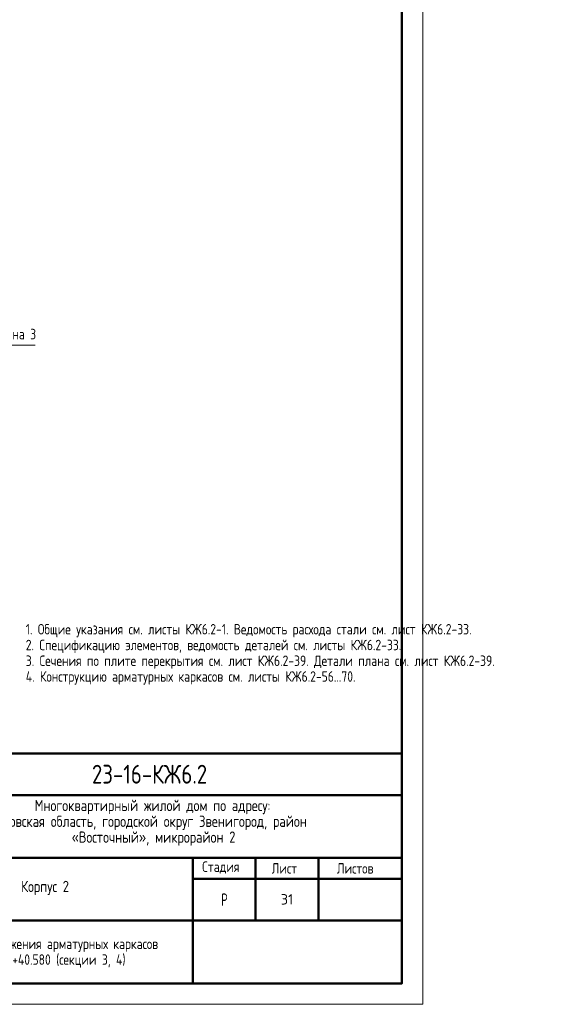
# Model space of a CAD drawing. Header units: millimetres. Extents: x 0 to 32559, y 0 to 42000.
# Tile 6 of 14: x 20054 to 32559, y 0 to 23540. Entities that reach past the tile are written whole.
import ezdxf

# ---------------------------------------------------------------- set-up
doc = ezdxf.new("R2010")
doc.units = ezdxf.units.MM
for name, color, linetype, lineweight in [('Standard', 7, 'Continuous', 25), ('Обрамление проемов стержнями', 7, 'Continuous', 25), ('Примечания', 7, 'Continuous', 25)]:
    doc.layers.add(name, color=color, linetype=linetype, lineweight=lineweight)
doc.styles.add('GOST 2.304-81', font='txt')
doc.styles.add('ISOCPEUR', font='txt')

msp = doc.modelspace()

# ---------------------------------------------------------------- linework, layer by layer
at = {"layer": 'Standard', "color": 7, "linetype": 'Continuous', "lineweight": 50, "transparency": 33554687}
for p, q in [((10700, 6000), (29200, 6000)), ((17200, 5000), (29200, 5000)), ((17200, 3500), (29200, 3500)), ((24200, 2000), (24200, 3500)), ((25700, 2000), (25700, 3500)), ((27200, 2000), (27200, 3500)), ((24200, 3000), (29200, 3000)), ((17200, 2000), (29200, 2000)), ((24200, 500), (24200, 2000)), ((24200, 500), (24200, 2000))]:
    msp.add_line(p, q, dxfattribs=at)
at = {"layer": 'Standard', "color": 7, "linetype": 'Continuous', "lineweight": 25, "transparency": 33554687}
for p, q in [((29200, 500), (29200, 6000)), ((10700, 500), (29200, 500)), ((10700, 500), (29200, 500)), ((10700, 500), (29200, 500))]:
    msp.add_line(p, q, dxfattribs=at)
at = {"layer": 'Standard', "color": 7, "linetype": 'Continuous', "lineweight": 13, "transparency": 33554687}
msp.add_lwpolyline([(0, 0), (29700, 0), (29700, 42000), (0, 42000), (0, 0)], close=True, dxfattribs=at)
at = {"layer": 'Standard', "color": 7, "linetype": 'Continuous', "lineweight": 50, "transparency": 33554687}
msp.add_lwpolyline([(2000, 41500), (29200, 41500), (29200, 500), (2000, 500), (2000, 41500)], close=True, dxfattribs=at)
at = {"layer": 'Примечания', "color": 7, "linetype": 'Continuous', "lineweight": 13, "transparency": 33554687}
msp.add_lwpolyline([(20424, 15755), (17664, 15755), (17664, 16252)], dxfattribs=at)

# ---------------------------------------------------------------- texts
at = {"layer": 'Standard', "color": 7, "linetype": 'Continuous', "lineweight": 50, "transparency": 33554687, "insert": (21783, 5275), "char_height": 450, "width": 3070.53, "attachment_point": 7, "style": 'GOST 2.304-81'}
msp.add_mtext('23-16-КЖ6.2', dxfattribs=at)
at = {"layer": 'Standard', "color": 7, "linetype": 'Continuous', "lineweight": 25, "transparency": 33554687, "attachment_point": 7, "style": 'GOST 2.304-81'}
for s, insert, char_height, width in [('Многоквартирный\\~жилой\\~дом\\~по\\~адресу:\\~', (20410, 4545), 270, 5717.08), ('Московская\\~область,\\~городской\\~округ\\~Звенигород,\\~район\\~', (19204, 4167), 270, 8136.21), ('«Восточный»,\\~микрорайон\\~2', (21297, 3789), 270, 3952.83), ('Стадия', (24421, 3125), 250, 1031.1), ('Лист', (26084, 3125), 250, 782.23), ('Листов', (27643, 3125), 250, 1066.5), ('Корпус\\~2', (20088, 2610), 270, 1362.88), ('\\W0.77;Р', (24877, 2350), 300, 262.93)]:
    msp.add_mtext(s, dxfattribs=dict(at, insert=insert, char_height=char_height, width=width))
at = {"layer": 'Standard', "color": 7, "linetype": 'Continuous', "lineweight": 13, "transparency": 33554687, "insert": (26450, 2510), "char_height": 250, "width": 393.75, "attachment_point": 5, "style": 'ISOCPEUR'}
msp.add_mtext('\\A1;{\\fISOCPEUR|i0|b0;\\H250.000000;\\W1.000000;\\C7;31}\\P', dxfattribs=at)
at = {"layer": 'Standard', "color": 7, "linetype": 'Continuous', "lineweight": 25, "transparency": 33554687, "insert": (20700, 1571), "char_height": 250, "width": 6741.88, "attachment_point": 2, "line_spacing_factor": 0.903614}
msp.add_mtext('\\A1;{\\fGOST 2.304-81|i0|b0;\\H250.000000;\\W1.000000;\\C7;Схема расположения арматурных каркасов}\\P{\\fGOST 2.304-81|i0|b0;\\H250.000000;\\W1.000000;\\C7;на отм. +40.580 (секции 3, 4)}\\P', dxfattribs=at)
at = {"layer": 'Обрамление проемов стержнями', "color": 7, "linetype": 'Continuous', "lineweight": 13, "transparency": 33554687, "insert": (20200, 9092), "char_height": 250, "width": 13566.88, "attachment_point": 1, "line_spacing_factor": 0.903614}
msp.add_mtext('\\A1;{\\fGOST 2.304-81|i0|b0;\\H250.000000;\\W1.000000;\\C7;1. Общие указания см. листы КЖ6.2-1. Ведомость расхода стали см. лист КЖ6.2-33.}\\P{\\fGOST 2.304-81|i0|b0;\\H250.000000;\\W1.000000;\\C7;2. Спецификацию элементов, ведомость деталей см. листы КЖ6.2-33.}\\P{\\fGOST 2.304-81|i0|b0;\\H250.000000;\\W1.000000;\\C7;3. Сечения по плите перекрытия см. лист КЖ6.2-39. Детали плана см. лист КЖ6.2-39.}\\P{\\fGOST 2.304-81|i0|b0;\\H250.000000;\\W1.000000;\\C7;4. Конструкцию арматурных каркасов см. листы КЖ6.2-56...70.}\\P', dxfattribs=at)
at = {"layer": 'Примечания', "color": 7, "linetype": 'Continuous', "lineweight": 25, "transparency": 33554687, "insert": (18408, 15847), "char_height": 250, "width": 2132.45, "attachment_point": 7, "style": 'GOST 2.304-81'}
msp.add_mtext('Деталь\\~плана\\~3', dxfattribs=at)

doc.saveas('drawing.dxf')
